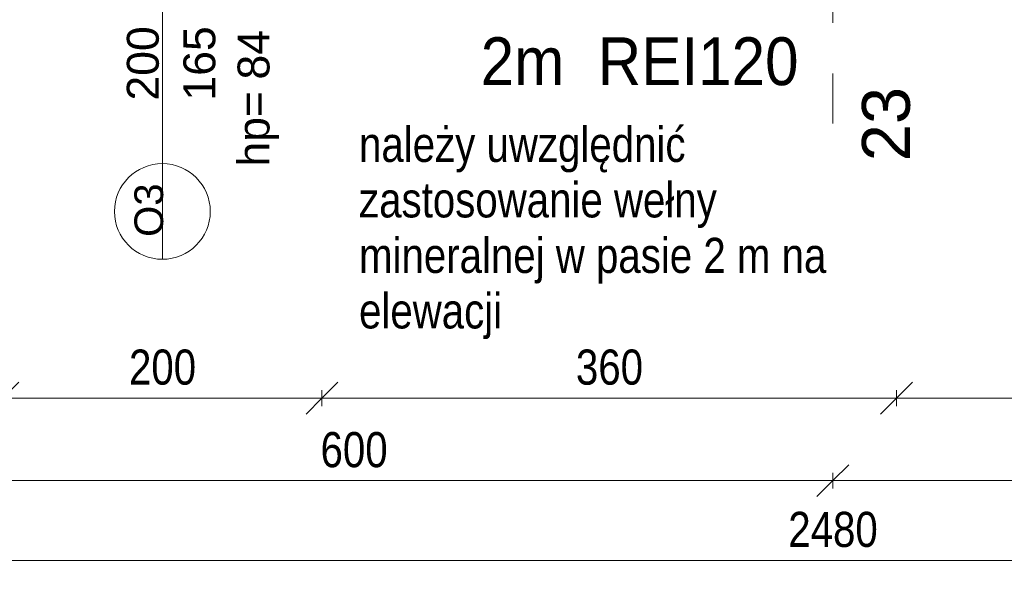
# Model space of a CAD drawing. Header units: centimetres. Extents: x -1631 to 21770, y -8842 to 3590.
# Tile 13 of 150: x -522 to 95, y -257 to 92. Entities that reach past the tile are written whole.
import ezdxf

# ---------------------------------------------------------------- set-up
doc = ezdxf.new("R2010")
doc.units = ezdxf.units.CM
doc.linetypes.add('Oś', pattern=[222.25, 127, -31.75, 31.75, -31.75])
for name, color, linetype, lineweight in [('A-ANNO-DIMS', 211, 'Continuous', 13), ('A-ANNO-DIMS-100', 211, 'Continuous', 13), ('A-GLAZ-IDEN', 152, 'Continuous', 13), ('G-ANNO-TEXT', 231, 'Continuous', 13), ('S-GRID', 1, 'Continuous', 13), ('S-GRID-IDEN', 1, 'Continuous', 13)]:
    doc.layers.add(name, color=color, linetype=linetype, lineweight=lineweight)
doc.styles.add('Arial Narrow', font='ARIALN.TTF', dxfattribs={"height": 22})
doc.styles.add('Arial Narrow_1', font='ARIALN.TTF', dxfattribs={"height": 22})
doc.styles.add('Arial_10', font='arial.ttf', dxfattribs={"height": 20})
doc.styles.add('Arial_13', font='arial.ttf', dxfattribs={"height": 0.2})
doc.styles.add('Arial_7', font='arial.ttf', dxfattribs={"height": 30})
doc.styles.add('Arial_8', font='arial.ttf', dxfattribs={"height": 18})
doc.styles.add('Arial_9', font='arial.ttf', dxfattribs={"width": 0.9, "height": 30})
doc.dimstyles.new('Diagonal_1_100__0_1_', dxfattribs={"dimscale": 30.48, "dimtxt": 22.515481, "dimasz": 0.656168, "dimexe": 0.164042, "dimexo": 0.0625, "dimgap": 0.065617, "dimtad": 1, "dimdec": 1, "dimrnd": 0.1, "dimdsep": 46, "dimtxsty": 'Arial Narrow_1', "dimblk1": 'OBLIQUE', "dimblk2": 'OBLIQUE', "dimsah": 1, "dimcen": 0.09, "dimazin": 0, "dimtfac": 1, "dimtdec": 4, "dimtix": 1, "dimtmove": 0, "dimatfit": 3, "dimfxl": 0, "dimtvp": 1, "dimtolj": 1, "dimtzin": 0, "dimarcsym": 0})

# ---------------------------------------------------------------- blocks, each defined once
blk = doc.blocks.new('DIMBLOCK1-5_piętro III __10_50 m_ - stan projektowany')
at = {"layer": 'A-ANNO-DIMS-100', "transparency": 16777216}
for p, q in [((-1252.62, -246.77), (-1242.62, -236.77)), ((1227.38, -246.77), (1237.38, -236.77)), ((-1252.62, -241.77), (-1252.62, -251.77)), ((-1252.62, -246.77), (-1252.62, -241.77)), ((1227.38, -241.77), (1227.38, -251.77)), ((1227.38, -246.77), (1227.38, -241.77)), ((-1252.62, -246.77), (-1262.62, -256.77)), ((-1252.62, -246.77), (1227.38, -246.77)), ((1227.38, -246.77), (1217.38, -256.77))]:
    blk.add_line(p, q, dxfattribs=at)
at = {"layer": 'A-ANNO-DIMS-100', "color": 0, "transparency": 16777216, "insert": (-40.5, -216.33), "char_height": 22, "width": 66.9031, "attachment_point": 1, "line_spacing_factor": 0.974696, "style": 'Arial Narrow_1'}
blk.add_mtext('2480', dxfattribs=at)
blk = doc.blocks.new('_Oblique')
at = {"color": 0, "linetype": 'ByBlock', "lineweight": -2}
blk.add_line((-0.5, -0.5), (0.5, 0.5), dxfattribs=at)
blk = doc.blocks.new('DIMBLOCK4-5_piętro III __10_50 m_ - stan projektowany')
at = {"layer": 'A-ANNO-DIMS-100', "transparency": 16777216}
for p, q in [((-12.62, -196.77), (-2.62, -186.77)), ((587.38, -196.77), (597.38, -186.77)), ((-12.62, -196.77), (-22.62, -206.77)), ((-12.62, -191.77), (-12.62, -201.77)), ((-12.62, -196.77), (-12.62, -191.77)), ((587.38, -196.77), (-12.62, -196.77)), ((587.38, -196.77), (577.38, -206.77)), ((587.38, -191.77), (587.38, -201.77)), ((587.38, -196.77), (587.38, -191.77))]:
    blk.add_line(p, q, dxfattribs=at)
at = {"layer": 'A-ANNO-DIMS-100', "color": 0, "transparency": 16777216, "insert": (266.47, -166.33), "char_height": 22, "width": 50.1774, "attachment_point": 1, "line_spacing_factor": 0.974696, "style": 'Arial Narrow_1'}
blk.add_mtext('600', dxfattribs=at)
blk = doc.blocks.new('DIMBLOCK5-5_piętro III __10_50 m_ - stan projektowany')
at = {"layer": 'A-ANNO-DIMS-100', "transparency": 16777216}
for p, q in [((-612.62, -196.77), (-602.62, -186.77)), ((-12.62, -196.77), (-2.62, -186.77)), ((-612.62, -196.77), (-622.62, -206.77)), ((-612.62, -191.77), (-612.62, -201.77)), ((-612.62, -196.77), (-612.62, -191.77)), ((-12.62, -196.77), (-612.62, -196.77)), ((-12.62, -196.77), (-22.62, -206.77)), ((-12.62, -191.77), (-12.62, -201.77)), ((-12.62, -196.77), (-12.62, -191.77))]:
    blk.add_line(p, q, dxfattribs=at)
at = {"layer": 'A-ANNO-DIMS-100', "color": 0, "transparency": 16777216, "insert": (-333.53, -166.33), "char_height": 22, "width": 50.1774, "attachment_point": 1, "line_spacing_factor": 0.974696, "style": 'Arial Narrow_1'}
blk.add_mtext('600', dxfattribs=at)
blk = doc.blocks.new('DIMBLOCK257-5_piętro III __10_50 m_ - stan projektowany')
at = {"layer": 'A-ANNO-DIMS-100', "transparency": 16777216}
for p, q in [((27.38, -145.01), (37.38, -135.01)), ((227.38, -145.01), (237.38, -135.01)), ((27.38, -140.01), (27.38, -150.01)), ((27.38, -145.01), (27.38, -140.01)), ((227.38, -140.01), (227.38, -150.01)), ((227.38, -145.01), (227.38, -140.01)), ((27.38, -145.01), (17.38, -155.01)), ((227.38, -145.01), (27.38, -145.01)), ((227.38, -145.01), (217.38, -155.01))]:
    blk.add_line(p, q, dxfattribs=at)
at = {"layer": 'A-ANNO-DIMS-100', "color": 0, "transparency": 16777216, "insert": (106.47, -114.57), "char_height": 22, "width": 50.1774, "attachment_point": 1, "line_spacing_factor": 0.974696, "style": 'Arial Narrow_1'}
blk.add_mtext('200', dxfattribs=at)
blk = doc.blocks.new('DIMBLOCK258-5_piętro III __10_50 m_ - stan projektowany')
at = {"layer": 'A-ANNO-DIMS-100', "transparency": 16777216}
for p, q in [((-332.62, -145.01), (-322.62, -135.01)), ((27.38, -145.01), (37.38, -135.01)), ((-332.62, -140.01), (-332.62, -150.01)), ((-332.62, -145.01), (-332.62, -140.01)), ((27.38, -140.01), (27.38, -150.01)), ((27.38, -145.01), (27.38, -140.01)), ((-332.62, -145.01), (-342.62, -155.01)), ((27.38, -145.01), (-332.62, -145.01)), ((27.38, -145.01), (17.38, -155.01))]:
    blk.add_line(p, q, dxfattribs=at)
at = {"layer": 'A-ANNO-DIMS-100', "color": 0, "transparency": 16777216, "insert": (-173.53, -114.57), "char_height": 22, "width": 50.1774, "attachment_point": 1, "line_spacing_factor": 0.974696, "style": 'Arial Narrow_1'}
blk.add_mtext('360', dxfattribs=at)
blk = doc.blocks.new('DIMBLOCK259-5_piętro III __10_50 m_ - stan projektowany')
at = {"layer": 'A-ANNO-DIMS-100', "transparency": 16777216}
for p, q in [((-532.62, -145.01), (-522.62, -135.01)), ((-332.62, -145.01), (-322.62, -135.01)), ((-532.62, -140.01), (-532.62, -150.01)), ((-532.62, -145.01), (-532.62, -140.01)), ((-332.62, -140.01), (-332.62, -150.01)), ((-332.62, -145.01), (-332.62, -140.01)), ((-532.62, -145.01), (-542.62, -155.01)), ((-332.62, -145.01), (-532.62, -145.01)), ((-332.62, -145.01), (-342.62, -155.01))]:
    blk.add_line(p, q, dxfattribs=at)
at = {"layer": 'A-ANNO-DIMS-100', "color": 0, "transparency": 16777216, "insert": (-453.53, -114.57), "char_height": 22, "width": 50.1774, "attachment_point": 1, "line_spacing_factor": 0.974696, "style": 'Arial Narrow_1'}
blk.add_mtext('200', dxfattribs=at)
blk = doc.blocks.new('Okno_LD_typ 100 - metka _ wys_parapetu-2491833-5_piętro III __10_50 m_ - stan projektowany')
at = {"layer": 'A-GLAZ-IDEN'}
blk.add_line((0, 1.8925), (0, -0.3919), dxfattribs=at)
blk.add_circle((0, -0.0919), 0.3, dxfattribs=at)
at = {"layer": 'A-GLAZ-IDEN', "insert": (0.4711, 0.6634), "char_height": 0.2, "width": 0.48783, "attachment_point": 3, "rotation": 90, "line_spacing_factor": 0.936439, "style": 'Arial_13', "bg_fill": 3, "box_fill_scale": 1.25, "bg_fill_color": 256, "bg_fill_true_color": 13158600, "bg_fill_transparency": 0}
blk.add_mtext('\\pxqr,t6.35,12.7,19.05,25.4,31.75,38.1,44.45,50.8,57.15,63.5,69.85,76.2,82.55,88.9,95.25,101.6,107.95,114.3,120.65,127,133.35,139.7,146.05,152.4,158.75,165.1,171.45,177.8,184.15,190.5,196.85,203.2;{hp= }', dxfattribs=at)

msp = doc.modelspace()

# ---------------------------------------------------------------- linework, layer by layer
at = {"layer": 'S-GRID', "linetype": 'Oś'}
msp.add_line((-12.62, 2884.27), (-12.62, 27.13), dxfattribs=at)

# ---------------------------------------------------------------- block references
at = {"layer": 'A-GLAZ-IDEN', "xscale": 99.99999999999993, "yscale": 99.99999999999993, "zscale": 99.99999999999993}
msp.add_blockref('Okno_LD_typ 100 - metka _ wys_parapetu-2491833-5_piętro III __10_50 m_ - stan projektowany', (-432.62, -18.79), dxfattribs=at)

# ---------------------------------------------------------------- texts
at = {"layer": 'G-ANNO-TEXT', "color": 1, "attachment_point": 1}
for s, insert, char_height, width, line_spacing_factor, style in [('\\pxt3.81,7.62,11.43,15.24,19.05,22.86,26.67,30.48,34.29,38.1,41.91,45.72,49.53,53.34,57.15,60.96,64.77,68.58,72.39,76.2,80.01,83.82,87.63,91.44,95.25,99.06,102.87,106.68,110.49,114.3,118.11,121.92;{2m  REI120}', (-233.2, 81.21), 30, 226.26, 0.936439, 'Arial_9'), ('\\pt127.00006,253.9999,380.99996,508.00002,635.00008,761.99992,888.99998,1016.00004,1143.0001,1269.99994,1397,1524.00006,1650.9999,1777.99996,1905.00002,2032.00008,2158.99992,2285.99998,2413.00004,2540.0001,2666.99994,2794,2921.00006,3047.9999,3174.99996,3302.00002,3429.00008,3555.99992,3682.99998,3810.00004,3937.0001,4063.99994;należy uwzględnić zastosowanie wełny mineralnej w pasie 2 m na elewacji', (-309.4, 25.09), 22, 344.6, 0.949189, 'Arial Narrow')]:
    msp.add_mtext(s, dxfattribs=dict(at, insert=insert, char_height=char_height, width=width, line_spacing_factor=line_spacing_factor, style=style))
at = {"layer": 'S-GRID-IDEN', "insert": (20.88, 26.79), "char_height": 30, "width": 48.3, "attachment_point": 5, "rotation": 90, "line_spacing_factor": 0.936439, "style": 'Arial_7'}
msp.add_mtext('\\pxqc,t4.23333,8.46667,12.7,16.93333,21.16667,25.4,29.63333,33.86667,38.1,42.33333,46.56667,50.8,55.03333,59.26667,63.5,67.73333,71.96667,76.2,80.43333,84.66667,88.9,93.13333,97.36667,101.6,105.83333,110.06667,114.3,118.53333,122.76667,127,131.23333,135.46667;{23}', dxfattribs=at)

# ---------------------------------------------------------------- dimensions: what is measured, and where the dimension line sits
at = {"layer": 'A-ANNO-DIMS'}
for base, p1, p2, override, picture, middle in [((-532.62, -145.01), (-332.62, -140.01), (-532.62, -140.01), {"dimpost": '<>', "dimfxl": 200}, 'DIMBLOCK259-5_piętro III __10_50 m_ - stan projektowany', (-432.62, -131.77)), ((-332.62, -145.01), (27.38, -140.01), (-332.62, -140.01), {"dimpost": '<>', "dimfxl": 360}, 'DIMBLOCK258-5_piętro III __10_50 m_ - stan projektowany', (-152.62, -131.77)), ((27.38, -145.01), (227.38, -140.01), (27.38, -140.01), {"dimpost": '<>', "dimfxl": 200}, 'DIMBLOCK257-5_piętro III __10_50 m_ - stan projektowany', (127.38, -131.77))]:
    dim = msp.add_linear_dim(base=base, p1=p1, p2=p2, angle=0, dimstyle='Diagonal_1_100__0_1_', override=override, dxfattribs=at)
    dim.commit()
    dim.dimension.update_dxf_attribs({"geometry": picture, "text_midpoint": middle})
for base, p1, p2, override, picture, middle in [((-612.62, -196.77), (-12.62, -191.77), (-612.62, -191.77), {"dimpost": '<>', "dimfxl": 600}, 'DIMBLOCK5-5_piętro III __10_50 m_ - stan projektowany', (-312.62, -183.53)), ((-12.62, -196.77), (587.38, -191.77), (-12.62, -191.77), {"dimpost": '<>', "dimfxl": 600}, 'DIMBLOCK4-5_piętro III __10_50 m_ - stan projektowany', (287.38, -183.53)), ((1227.38, -246.77), (-1252.62, -241.77), (1227.38, -241.77), {"dimpost": '<>', "dimfxl": 2480}, 'DIMBLOCK1-5_piętro III __10_50 m_ - stan projektowany', (-12.62, -233.53))]:
    dim = msp.add_linear_dim(base=base, p1=p1, p2=p2, dimstyle='Diagonal_1_100__0_1_', override=override, dxfattribs=at)
    dim.commit()
    dim.dimension.update_dxf_attribs({"geometry": picture, "text_midpoint": middle})

# ---------------------------------------------------------------- next in the draw order: texts
at = {"layer": 'A-GLAZ-IDEN', "rotation": 90, "line_spacing_factor": 0.936439}
for s, insert, char_height, width, attachment_point, style in [('\\pxqc,t6.35,12.7,19.05,25.4,31.75,38.1,44.45,50.8,57.15,63.5,69.85,76.2,82.55,88.9,95.25,101.6,107.95,114.3,120.65,127,133.35,139.7,146.05,152.4,158.75,165.1,171.45,177.8,184.15,190.5,196.85,203.2;{200}', (-444.74, 64.84), 20, 48.3, 5, 'Arial_10'), ('\\pxqc,t6.35,12.7,19.05,25.4,31.75,38.1,44.45,50.8,57.15,63.5,69.85,76.2,82.55,88.9,95.25,101.6,107.95,114.3,120.65,127,133.35,139.7,146.05,152.4,158.75,165.1,171.45,177.8,184.15,190.5,196.85,203.2;{165}', (-409.3, 64.84), 20, 48.3, 5, 'Arial_10'), ('\\pxt6.35,12.7,19.05,25.4,31.75,38.1,44.45,50.8,57.15,63.5,69.85,76.2,82.55,88.9,95.25,101.6,107.95,114.3,120.65,127,133.35,139.7,146.05,152.4,158.75,165.1,171.45,177.8,184.15,190.5,196.85,203.2;{84}', (-385.51, 54.73), 20, 32.4, 1, 'Arial_10'), ('\\pxqc,t7.05556,14.11111,21.16667,28.22222,35.27778,42.33333,49.38889,56.44444,63.5,70.55556,77.61111,84.66667,91.72222,98.77778,105.83333,112.88889,119.94444,127,134.05556,141.11111,148.16667,155.22222,162.27778,169.33333,176.38889,183.44444,190.5,197.55556,204.61111,211.66667,218.72222,225.77778;{O3}', (-441.01, -27.17), 18, 33.7, 5, 'Arial_8')]:
    msp.add_mtext(s, dxfattribs=dict(at, insert=insert, char_height=char_height, width=width, attachment_point=attachment_point, style=style))

doc.saveas('drawing.dxf')
